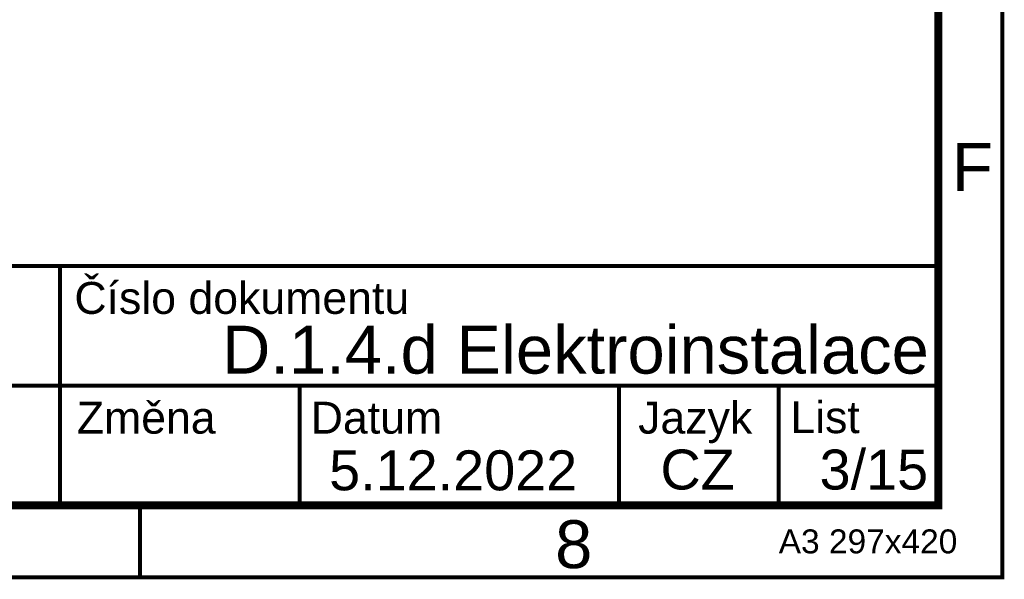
# Model space of a CAD drawing. Extents: x -12025 to 39812, y -28775 to 12.
# Tile 66 of 90: x 33648 to 39812, y -28613 to -25107. Entities that reach past the tile are written whole.
import ezdxf
from ezdxf.enums import TextEntityAlignment as Align

# ---------------------------------------------------------------- set-up
doc = ezdxf.new("R2010")
doc.units = 0
doc.header["$MEASUREMENT"] = 0
doc.layers.add('Ramecek', color=7, linetype='Continuous')
doc.styles.add('Arial', font='txt')
doc.styles.add('Arial_B', font='txt')
doc.styles.add('Arial_I', font='txt')

# ---------------------------------------------------------------- blocks, each defined once
blk = doc.blocks.new('(11)')
at = {"color": 7, "linetype": 'Continuous', "const_width": 25}
for points in [[(200, 0), (200, -200)], [(200, -200), (0, -200)]]:
    blk.add_lwpolyline(points, dxfattribs=at)
at = {"color": 7, "linetype": 'Continuous', "style": 'Arial_B'}
blk.add_text('3', height=250, dxfattribs=at).set_placement((-350, -100), align=Align.RIGHT)

msp = doc.modelspace()

# ---------------------------------------------------------------- linework, layer by layer
at = {"layer": 'Ramecek', "color": 7, "linetype": 'Continuous'}
for points, const_width in [([(0, -28600), (39800, -28600), (39800, 0), (0, 0)], 25), ([(400, -28150), (39400, -28150), (39400, -450), (400, -450)], 50)]:
    msp.add_lwpolyline(points, close=True, dxfattribs=dict(at, const_width=const_width))
at = {"layer": 'Ramecek', "color": 7, "linetype": 'Continuous', "const_width": 25}
for points in [[(25900, -26650), (39400, -26650)], [(33900, -26650), (33900, -28150)], [(25900, -27400), (39400, -27400)], [(35400, -27400), (35400, -28150)], [(37400, -27400), (37400, -28150)], [(38400, -27400), (38400, -28150)], [(34400, -28150), (34400, -28594.3)]]:
    msp.add_lwpolyline(points, dxfattribs=at)

# ---------------------------------------------------------------- block references
at = {"color": 7, "linetype": 'Continuous'}
msp.add_blockref('(11)', (39200, -27950), dxfattribs=at)

# ---------------------------------------------------------------- texts
at = {"layer": 'Ramecek', "color": 7, "linetype": 'Continuous'}
for s, height, style, p in [('F', 300, 'Arial', (39484.8, -26179.7)), ('Číslo dokumentu', 200, 'Arial', (33990, -26950)), ('Změna', 200, 'Arial', (34005, -27700)), ('Jazyk', 200, 'Arial', (37520, -27700)), ('List', 200, 'Arial', (38473, -27697)), ('Datum', 200, 'Arial', (35470, -27700)), ('5.12.2022', 250, 'Arial_B', (35585, -28055)), ('/15', 250, 'Arial_B', (38850, -28050)), ('8', 300, 'Arial', (36999.9, -28542.5)), ('A3 297x420', 150, 'Arial_I', (38400, -28450))]:
    msp.add_text(s, height=height, dxfattribs=dict(at, style=style)).set_placement(p)
at = {"layer": 'Ramecek', "color": 7, "linetype": 'Continuous', "style": 'Arial_B'}
for s, height, p in [('D.1.4.d Elektroinstalace', 300, (39340, -27324.1)), ('CZ', 250, (38125, -28050))]:
    msp.add_text(s, height=height, dxfattribs=at).set_placement(p, align=Align.RIGHT)

doc.saveas('drawing.dxf')
